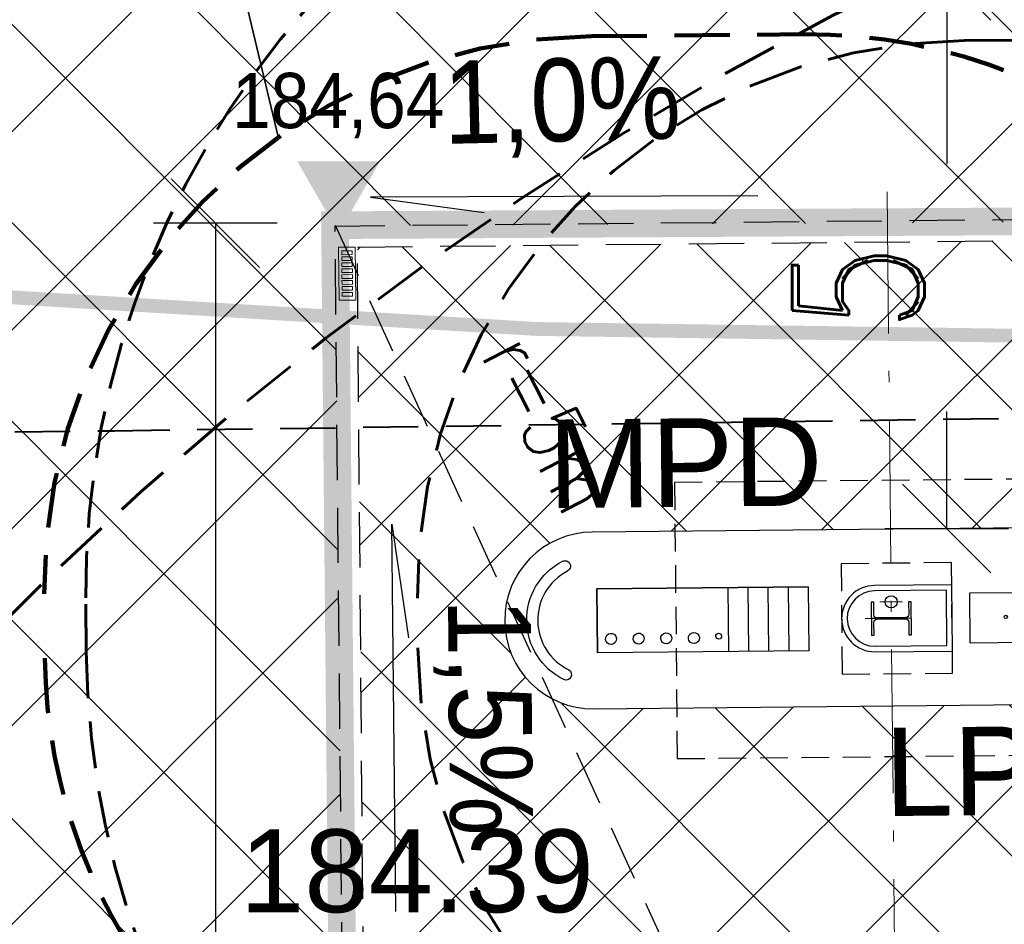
# Model space of a CAD drawing. Extents: x 8014 to 6635291, y -5609 to 5765892.
# Tile 54 of 158: x 6601148 to 6601157, y 5731805 to 5731813. Entities that reach past the tile are written whole.
import ezdxf
from ezdxf.enums import TextEntityAlignment as Align

# ---------------------------------------------------------------- set-up
doc = ezdxf.new("R2010")
doc.units = 0
doc.header["$PDSIZE"] = 0.75
for name, pattern in [('( Dashed )', [0.75, 0.5, -0.25]), ('DASHDOT', [19.999999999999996, 13, -3.4, 0.2, -3.4]), ('DASHED', [0.75, 0.5, -0.25]), ('DASHED2', [0.375, 0.25, -0.125]), ('HIDDEN', [0.375, 0.25, -0.125]), ('HIDDEN2', [0.1875, 0.125, -0.0625])]:
    doc.linetypes.add(name, pattern=pattern)
doc.layers.get('0').update_dxf_attribs({"linetype": 'CONTINUOUS'})
doc.layers.get('Defpoints').update_dxf_attribs({"linetype": 'CONTINUOUS'})
for name, color, linetype, lineweight in [('!m_spadki', 7, 'CONTINUOUS', 30), ('!m_wpusty', 2, 'CONTINUOUS', 20), ('_a_obiekty', 6, 'CONTINUOUS', 30), ('AX1', 250, 'DASHDOT', 15), ('BK_Osie', 7, 'DASHDOT', 5), ('GSPWPS_O', 7, 'CONTINUOUS', 13), ('T_odn', 7, 'CONTINUOUS', 35), ('T_str.5m', 150, 'HIDDEN', 100), ('T_str.ochr.8m', 40, 'HIDDEN', 60)]:
    doc.layers.add(name, color=color, linetype=linetype, lineweight=lineweight)
for name, color, linetype in [('300_WIATA_DYST', 7, 'CONTINUOUS'), ('A-SZRAF- DROGI', 130, 'CONTINUOUS'), ('a_drogi', 4, 'CONTINUOUS'), ('a_dystrybutory', 7, 'CONTINUOUS'), ('a_zieleń', 80, 'CONTINUOUS'), ('droga p.poz', 22, 'CONTINUOUS'), ('Kraw', 7, 'CONTINUOUS'), ('Opisy', 1, 'CONTINUOUS'), ('STREFY', 7, 'CONTINUOUS'), ('T_opisy', 7, 'CONTINUOUS'), ('TB_CIENKA', 7, 'CONTINUOUS'), ('Wiaty', 2, 'CONTINUOUS'), ('Wymiarowanie', 7, 'CONTINUOUS')]:
    doc.layers.add(name, color=color, linetype=linetype)
doc.layers.add('AP_HATCH_DROGI', color=7, linetype='CONTINUOUS', lineweight=15, true_color=0x949494)
doc.styles.add('Arial', font='arial.ttf')
doc.styles.add('Romand', font='romand.shx', dxfattribs={"width": 0.8})
doc.styles.add('ROMANS', font='romans.shx', dxfattribs={"width": 0.7})
doc.dimstyles.new('DIM500', dxfattribs={"dimscale": 40, "dimtxt": 0.03, "dimasz": 0.01, "dimexe": 0, "dimexo": 0, "dimgap": 0.02, "dimtad": 1, "dimzin": 9, "dimdsep": 46, "dimtxsty": 'ROMANS', "dimblk": 'TICK1', "dimcen": 0, "dimse1": 1, "dimse2": 1, "dimclrd": 256, "dimclre": 7, "dimclrt": 6, "dimazin": 0, "dimtfac": 1, "dimtdec": 4, "dimtix": 1, "dimtmove": 2, "dimatfit": 3, "dimldrblk": 'TICK1', "dimfxl": 1, "dimtolj": 1, "dimtzin": 9, "dimarcsym": 0})

# ---------------------------------------------------------------- blocks, each defined once
blk = doc.blocks.new('D1')
at = {"layer": 'a_dystrybutory', "lineweight": 30, "extrusion": (-1.315295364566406e-07, -1.259958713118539e-07, 0.9999999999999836)}
for p, q in [((123824.6388595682, -44489.96080711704, 8.247610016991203e-08), (123822.9329634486, -44490.82653654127, -2.50977958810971e-07)), ((123824.9013389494, -44490.47801554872, 5.183376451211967e-08), (123824.6388595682, -44489.96080711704, 8.247610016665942e-08)), ((123824.9013389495, -44490.47801554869, 5.183376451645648e-08), (123823.1954428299, -44491.34374497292, -2.816202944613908e-07)), ((123823.19544283, -44491.34374497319, -2.816202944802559e-07), (123822.9329634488, -44490.82653654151, -2.509779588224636e-07))]:
    blk.add_line(p, q, dxfattribs=at)
at = {"layer": 'a_dystrybutory', "extrusion": (-1.315295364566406e-07, -1.259958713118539e-07, 0.9999999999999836)}
for p, q in [((123824.7390425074, -44490.56037976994, 2.010943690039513e-08), (123824.4765631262, -44490.04317133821, 5.07517725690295e-08)), ((123824.5767460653, -44490.64274399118, -1.161489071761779e-08), (123824.3142666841, -44490.12553555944, 1.902744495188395e-08)), ((123824.4144496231, -44490.7251082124, -4.333921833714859e-08), (123824.151970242, -44490.20789978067, -1.269688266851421e-08)), ((123824.252153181, -44490.80747243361, -7.506354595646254e-08), (123823.9896737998, -44490.29026400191, -4.442121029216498e-08))]:
    blk.add_line(p, q, dxfattribs=at)
at = {"layer": 'a_dystrybutory', "extrusion": (1.318642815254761e-07, 1.255513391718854e-07, -0.9999999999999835)}
blk.add_ellipse((123823.7689118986, -44490.54247459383, -8.420840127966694e-05), major_axis=(0.03535533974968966, 0.03535533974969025, 9.101016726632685e-09), ratio=0.9999999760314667, start_param=3.703859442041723, end_param=9.987044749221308, dxfattribs=at)
at = {"layer": 'a_dystrybutory', "extrusion": (1.318642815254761e-07, 1.255513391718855e-07, -0.9999999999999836)}
blk.add_ellipse((123823.9763413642, -44490.45402677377, -8.416993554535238e-05), major_axis=(0.01879942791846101, 0.01879942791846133, 4.83926640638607e-09), ratio=0.999999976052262, start_param=3.703859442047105, end_param=9.98704474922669, dxfattribs=at)
at = {"layer": 'a_dystrybutory', "extrusion": (1.318642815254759e-07, 1.255513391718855e-07, -0.9999999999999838)}
blk.add_ellipse((123823.5459772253, -44490.65561226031, -8.425197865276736e-05), major_axis=(0.03535533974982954, 0.03535533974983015, 9.10101672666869e-09), ratio=0.9999999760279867, start_param=3.703859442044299, end_param=9.987044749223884, dxfattribs=at)
at = {"layer": 'a_dystrybutory', "extrusion": (1.31864281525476e-07, 1.255513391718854e-07, -0.9999999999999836)}
blk.add_ellipse((123823.3230425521, -44490.76874992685, -8.42955560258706e-05), major_axis=(0.03535533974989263, 0.03535533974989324, 9.101016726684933e-09), ratio=0.9999999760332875, start_param=3.703859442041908, end_param=9.987044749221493, dxfattribs=at)
at = {"layer": 'a_dystrybutory', "extrusion": (1.31864281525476e-07, 1.255513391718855e-07, -0.9999999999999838)}
blk.add_ellipse((123823.1001078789, -44490.88188759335, -8.433913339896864e-05), major_axis=(0.03535533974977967, 0.03535533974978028, 9.101016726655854e-09), ratio=0.9999999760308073, start_param=3.703859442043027, end_param=9.987044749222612, dxfattribs=at)
blk = doc.blocks.new('DLPG')
at = {"layer": 'a_dystrybutory', "extrusion": (6.705562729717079e-05, -2.328632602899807e-05, 0.9999999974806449)}
for p, q in [((7677703.370198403, 5943870.798473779, 0.0008138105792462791), (7677702.562607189, 5943866.294668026, 0.0007630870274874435)), ((7677705.516940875, 5943865.773216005, 0.0005528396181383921), (7677706.323329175, 5943870.270252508, 0.0006034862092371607)), ((7677702.17931025, 5943864.140567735, 0.0007386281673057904), (7677702.562607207, 5943866.294668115, 0.0007630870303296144)), ((7677705.516940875, 5943865.773216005, 0.0005528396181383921), (7677705.132441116, 5943863.612346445, 0.0005283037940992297)), ((7677721.235010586, 5943862.998910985, -0.0005657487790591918), (7677720.856518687, 5943860.836981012, -0.0005907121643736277)), ((7677721.235010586, 5943862.998910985, -0.0005657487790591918), (7677722.016877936, 5943867.50027537, -0.0005133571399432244)), ((7677723.812039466, 5943860.322300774, -0.0008008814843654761), (7677724.189344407, 5943862.477458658, -0.0007759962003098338)), ((7677724.972398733, 5943866.985595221, -0.0007235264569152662), (7677724.189344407, 5943862.477458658, -0.0007759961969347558))]:
    blk.add_line(p, q, dxfattribs=at)
at = {"layer": 'a_dystrybutory', "lineweight": 30, "extrusion": (-1.808568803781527e-08, 1.614379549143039e-07, 0.9999999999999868)}
for p, q in [((7677680.842099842, 5943804.947363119, 0.0007472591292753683), (7677691.614740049, 5943866.004305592, 0.0007375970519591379)), ((7677735.930262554, 5943858.185453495, 0.0007396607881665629), (7677691.614739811, 5943866.004305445, 0.0007375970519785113)), ((7677725.157622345, 5943797.12851102, 0.0007493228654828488), (7677735.930262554, 5943858.185453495, 0.0007396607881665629)), ((7677725.157622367, 5943797.128511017, 0.000749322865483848), (7677680.842099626, 5943804.947362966, 0.0007472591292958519))]:
    blk.add_line(p, q, dxfattribs=at)
at = {"layer": 'a_dystrybutory', "extrusion": (-1.808568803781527e-08, 1.614379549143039e-07, 0.9999999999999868)}
blk.add_line((7677733.333087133, 5943843.465237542, 0.0007419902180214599), (7677689.017564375, 5943851.2840894, 0.0007399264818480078), dxfattribs=at)
for centre, radius in [((7677706.074406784, 5943844.362723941, 0.821446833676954), 2.20753830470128), ((7677708.119664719, 5943832.933510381, 0.8214468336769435), 1.490676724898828)]:
    blk.add_circle(centre, radius, dxfattribs=at)
at = {"layer": 'a_dystrybutory', "extrusion": (6.705562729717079e-05, -2.328632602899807e-05, 0.9999999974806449)}
for centre, end in [((7677704.828667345, 5943870.540116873, 376.4231162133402), 169.9901664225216), ((7677723.47657798, 5943867.248682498, 376.4231162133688), 169.990113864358), ((7677704.022512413, 5943866.044319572, 376.4231162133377), 169.9901664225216), ((7677722.694915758, 5943862.748562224, 376.4231162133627), 169.990113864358)]:
    blk.add_arc(centre, 1.499999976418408, 349.9901664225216, end, dxfattribs=at)
blk = doc.blocks.new('TICK1')
at = {"color": 0}
for p, q in [((0, -1.4), (0, 1.4)), ((0, 1.110223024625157e-16), (-0.9999999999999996, 1.110223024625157e-16))]:
    blk.add_line(p, q, dxfattribs=at)
at = {"color": 2}
blk.add_line((-0.9999999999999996, -0.9999999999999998), (1, 1), dxfattribs=at)
blk = doc.blocks.new('*D131')
at = {"layer": 'Defpoints', "color": 0}
for p in [(6601156.535781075, 5731813.723257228), (6601156.427571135, 5731808.723486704), (6601156.584042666, 5731808.723486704)]:
    blk.add_point(p, dxfattribs=at)
at = {"layer": 'Wymiarowanie', "lineweight": -2}
for p, q in [((6601156.427571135, 5731813.323257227), (6601156.427571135, 5731812.021771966)), ((6601156.427571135, 5731809.123486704), (6601156.427571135, 5731809.781771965))]:
    blk.add_line(p, q, dxfattribs=at)
at = {"layer": 'Wymiarowanie', "lineweight": -2, "xscale": 0.4, "yscale": 0.4, "zscale": 0.4}
for p, rotation in [((6601156.427571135, 5731813.723257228), 90), ((6601156.427571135, 5731808.723486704), 270)]:
    blk.add_blockref('TICK1', p, dxfattribs=dict(at, rotation=rotation))
at = {"layer": 'Wymiarowanie', "color": 6, "insert": (6601155.627571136, 5731810.901771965), "char_height": 1.2, "attachment_point": 5, "rotation": 90, "style": 'Romand'}
blk.add_mtext('\\A1;5', dxfattribs=at)
blk = doc.blocks.new('*D241')
at = {"layer": 'Defpoints', "color": 0}
for p in [(6601153.569733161, 5731811.486856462), (6601149.809519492, 5731789.082679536), (6601152.448257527, 5731789.082679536)]:
    blk.add_point(p, dxfattribs=at)
at = {"layer": 'Wymiarowanie', "lineweight": -2}
blk.add_line((6601149.809519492, 5731811.086856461), (6601149.809519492, 5731789.482679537), dxfattribs=at)
at = {"layer": 'Wymiarowanie', "lineweight": -2, "xscale": 0.4, "yscale": 0.4, "zscale": 0.4}
for p, rotation in [((6601149.809519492, 5731811.486856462), 90), ((6601149.809519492, 5731789.082679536), 270)]:
    blk.add_blockref('TICK1', p, dxfattribs=dict(at, rotation=rotation))
at = {"layer": 'Wymiarowanie', "color": 6, "insert": (6601148.409519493, 5731800.284767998), "char_height": 1.2, "attachment_point": 5, "rotation": 90, "style": 'ROMANS'}
blk.add_mtext('\\A1;22.4', dxfattribs=at)
blk = doc.blocks.new('wpust_wąski')
at = {"layer": '!m_wpusty', "linetype": 'Continuous'}
for points in [[(0.2399969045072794, -0.07499711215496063), (0.2399969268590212, 0.07499903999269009), (-0.2400030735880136, 0.07499903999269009), (-0.2400030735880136, -0.07500096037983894)], [(-0.06477116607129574, 0.0474260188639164), (-0.06477040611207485, -0.04734398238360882), (-0.09855245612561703, -0.04734425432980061), (-0.09855321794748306, 0.04742574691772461)], [(-0.06476795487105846, 0.04742986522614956), (-0.06476719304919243, -0.04734013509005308), (-0.09854924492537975, -0.04734040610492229), (-0.09855000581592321, 0.04742959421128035)], [(-0.06476795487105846, 0.04742986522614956), (-0.06476719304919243, -0.04734013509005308), (-0.09854924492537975, -0.04734040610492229), (-0.09855000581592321, 0.04742959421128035)], [(-0.01104875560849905, 0.04742645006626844), (-0.01104799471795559, -0.04734355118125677), (-0.04483004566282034, -0.04734382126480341), (-0.04483080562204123, 0.04742617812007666)], [(-0.0110455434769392, 0.04743029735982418), (-0.01104478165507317, -0.04733970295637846), (-0.04482683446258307, -0.04733997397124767), (-0.04482759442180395, 0.04743002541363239)], [(-0.0110455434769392, 0.04743029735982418), (-0.01104478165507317, -0.04733970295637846), (-0.04482683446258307, -0.04733997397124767), (-0.04482759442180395, 0.04743002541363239)], [(0.1501184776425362, 0.04742774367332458), (0.1501192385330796, -0.04734225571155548), (0.1163371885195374, -0.04734252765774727), (0.1163364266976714, 0.04742747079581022)], [(0.150121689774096, 0.04743159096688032), (0.1501224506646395, -0.04733840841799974), (0.1163404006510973, -0.04733867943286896), (0.1163396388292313, 0.04743131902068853)], [(0.150121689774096, 0.04743159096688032), (0.1501224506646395, -0.04733840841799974), (0.1163404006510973, -0.04733867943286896), (0.1163396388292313, 0.04743131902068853)], [(0.2038408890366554, 0.04742817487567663), (0.2038416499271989, -0.04734182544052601), (0.1700595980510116, -0.04734209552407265), (0.1700588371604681, 0.04742790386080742)], [(0.2038441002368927, 0.04743202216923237), (0.2038448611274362, -0.0473379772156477), (0.1700628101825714, -0.04733824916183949), (0.170062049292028, 0.04743175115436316)], [(0.2038441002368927, 0.04743202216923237), (0.2038448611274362, -0.0473379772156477), (0.1700628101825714, -0.04733824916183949), (0.170062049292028, 0.04743175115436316)]]:
    blk.add_lwpolyline(points, close=True, dxfattribs=at)
for points in [[(-0.2059980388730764, 0.04742488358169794), (-0.1722159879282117, 0.04742515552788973), (-0.1722152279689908, -0.04734484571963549), (-0.2059972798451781, -0.0473451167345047), (-0.205998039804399, 0.04742488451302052)], [(-0.2059948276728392, 0.04742873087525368), (-0.1722127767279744, 0.04742900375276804), (-0.172212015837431, -0.04734099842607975), (-0.2059940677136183, -0.04734127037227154), (-0.2059948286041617, 0.04742873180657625)], [(-0.2059948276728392, 0.04742873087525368), (-0.1722127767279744, 0.04742900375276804), (-0.172212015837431, -0.04734099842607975), (-0.2059940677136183, -0.04734127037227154), (-0.2059948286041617, 0.04742873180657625)], [(-0.1184935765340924, 0.04742558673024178), (-0.118492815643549, -0.04734441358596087), (-0.1522748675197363, -0.04734468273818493), (-0.1522756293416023, 0.04742531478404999), (-0.1184935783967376, 0.04742558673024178)], [(-0.1184903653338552, 0.04742943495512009), (-0.1184896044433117, -0.04734056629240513), (-0.1522716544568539, -0.04734083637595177), (-0.1522724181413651, 0.0474291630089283), (-0.1184903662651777, 0.04742943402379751)], [(-0.1184903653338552, 0.04742943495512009), (-0.1184896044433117, -0.04734056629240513), (-0.1522716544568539, -0.04734083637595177), (-0.1522724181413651, 0.0474291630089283), (-0.1184903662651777, 0.04742943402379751)], [(0.008891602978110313, 0.0474266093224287), (0.04267365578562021, 0.04742688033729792), (0.04267441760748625, -0.04734311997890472), (0.008892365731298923, -0.04734339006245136), (0.008891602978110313, 0.0474266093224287)], [(0.008894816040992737, 0.04743045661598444), (0.04267686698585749, 0.04743072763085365), (0.04267762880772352, -0.04733927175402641), (0.008895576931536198, -0.04733954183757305), (0.008894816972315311, 0.04743045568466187)], [(0.008894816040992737, 0.04743045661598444), (0.04267686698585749, 0.04743072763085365), (0.04267762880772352, -0.04733927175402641), (0.008895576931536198, -0.04733954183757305), (0.008894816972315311, 0.04743045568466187)], [(0.06261401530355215, 0.04742704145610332), (0.0963960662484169, 0.04742731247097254), (0.09639682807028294, -0.04734268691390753), (0.06261477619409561, -0.04734295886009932), (0.06261401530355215, 0.04742704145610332)], [(0.062617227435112, 0.04743088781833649), (0.09639927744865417, 0.04743115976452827), (0.09640003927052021, -0.04733883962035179), (0.06261798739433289, -0.04733911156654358), (0.062617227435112, 0.04743088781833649)], [(0.062617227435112, 0.04743088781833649), (0.09639927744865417, 0.04743115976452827), (0.09640003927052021, -0.04733883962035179), (0.06261798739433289, -0.04733911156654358), (0.062617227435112, 0.04743088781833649)]]:
    blk.add_lwpolyline(points, dxfattribs=at)

msp = doc.modelspace()

# ---------------------------------------------------------------- hatches: boundary and pattern name
at = {"layer": 'A-SZRAF- DROGI', "linetype": 'ByBlock', "lineweight": 0}
h = msp.add_hatch(dxfattribs=at)
h.set_pattern_fill('ANSI37', color=253, scale=3, style=0)
h.set_pattern_definition([(45, (3365827.470421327, 2822255.75228963), (-0.2651650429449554, 0.2651650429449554), []), (135, (3365827.470421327, 2822255.75228963), (-0.2651650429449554, -0.2651650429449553), [])])
h.paths.add_polyline_path([(6601164.801, 5731825.446), (6601168.790559, 5731826.947746), (6601168.820585, 5731824.474329), (6601166.454, 5731823.503)])
edge = h.paths.add_edge_path()
edge.add_line((6601172.476, 5731825.895), (6601172.4105, 5731828.025676))
edge.add_line((6601172.4105, 5731828.025676), (6601173.992, 5731828.189))
edge.add_arc((6601186.03492027, 5732243.680015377), 415.665509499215, 268.3397586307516, 269.9116548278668)
edge.add_line((6601185.394, 5731828.015), (6601205.043, 5731828.193))
edge.add_line((6601205.043, 5731828.193), (6601225.2324, 5731828.343))
edge.add_line((6601225.2324, 5731828.343), (6601245.168, 5731828.586))
edge.add_line((6601245.168, 5731828.586), (6601245.54301782, 5731828.590239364))
edge.add_line((6601245.54301782, 5731828.590239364), (6601246.883624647, 5731826.593755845))
edge.add_line((6601246.883624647, 5731826.593755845), (6601221.789705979, 5731826.309230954))
edge.add_line((6601221.789705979, 5731826.309230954), (6601205.136, 5731826.031))
edge.add_line((6601205.136, 5731826.031), (6601185.273, 5731825.848))
edge.add_line((6601185.273, 5731825.848), (6601173.834, 5731826.053))
edge.add_line((6601173.834, 5731826.053), (6601172.476, 5731825.895))
edge = h.paths.add_edge_path()
edge.add_line((6601111.994, 5731733.86), (6601109.203, 5731750.836))
edge.add_line((6601109.203, 5731750.836), (6601106.88, 5731760.994))
edge.add_line((6601106.88, 5731760.994), (6601102.557, 5731779.174))
edge.add_line((6601102.557, 5731779.174), (6601096.809, 5731802.335))
edge.add_line((6601096.809, 5731802.335), (6601093.3935, 5731815.0755))
edge.add_arc((6601112.890643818, 5731821.406846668), 20.49937969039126, 186.6456011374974, 197.9902726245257, ccw=False)
edge.add_arc((6601104.100382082, 5731821.197027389), 11.77172068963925, 157.093056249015, 190.5856574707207, ccw=False)
edge.add_line((6601093.257, 5731825.779000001), (6601095.519, 5731824.743))
edge.add_line((6601095.519, 5731824.743), (6601101.325, 5731802.801))
edge.add_line((6601101.325, 5731802.801), (6601106.886, 5731780.522))
edge.add_line((6601106.886, 5731780.522), (6601111.376, 5731762.136))
edge.add_line((6601111.376, 5731762.136), (6601116.585, 5731733.745))
edge.add_line((6601116.585, 5731733.745), (6601117.929, 5731724.497))
edge.add_line((6601117.929, 5731724.497), (6601120.174581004, 5731712.998631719))
edge.add_line((6601120.174581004, 5731712.998631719), (6601122.073782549, 5731714.127215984))
edge.add_line((6601122.073782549, 5731714.127215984), (6601119.954, 5731724.963))
edge.add_line((6601119.954, 5731724.963), (6601118.634, 5731734.045))
edge.add_line((6601118.634, 5731734.045), (6601113.329, 5731762.836))
edge.add_line((6601113.329, 5731762.836), (6601108.915, 5731781.012))
edge.add_line((6601108.915, 5731781.012), (6601103.286, 5731803.464))
edge.add_line((6601103.286, 5731803.464), (6601098.333, 5731822.44))
edge.add_line((6601098.333, 5731822.44), (6601100.26, 5731826.8))
edge.add_line((6601100.26, 5731826.8), (6601104.18, 5731826.61))
edge.add_line((6601104.18, 5731826.61), (6601124.59, 5731825.705))
edge.add_arc((6601125.610328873, 5731847.683485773), 22.00215689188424, 254.8648362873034, 267.34201003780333, ccw=False)
edge.add_line((6601119.865631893, 5731826.444527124), (6601114.201632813, 5731827.976553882))
edge.add_arc((6601110.333611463, 5731814.50400797), 14.01681427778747, 73.98101766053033, 84.72925958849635)
edge.add_line((6601111.621225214, 5731828.46155551), (6601104.31, 5731828.801))
edge.add_line((6601104.31, 5731828.801), (6601098.736000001, 5731829.044))
edge.add_arc((6601099.467862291, 5731836.320540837), 7.313252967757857, 237.4214308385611, 264.25660123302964, ccw=False)
edge.add_line((6601095.530000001, 5731830.158), (6601092.874, 5731826.011))
edge.add_arc((6601101.918260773, 5731821.943692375), 9.916735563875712, 155.7860047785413, 175.0173574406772)
edge.add_arc((6601112.859662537, 5731821.4016454), 20.86790340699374, 176.1439813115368, 198.0522861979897)
edge.add_line((6601093.019, 5731814.935), (6601096.416, 5731802.213))
edge.add_line((6601096.416, 5731802.213), (6601102.139, 5731779.125))
edge.add_line((6601102.139, 5731779.125), (6601106.492, 5731760.912))
edge.add_line((6601106.492, 5731760.912), (6601108.825, 5731750.719))
edge.add_line((6601108.825, 5731750.719), (6601111.607, 5731733.785))
edge.add_line((6601111.607, 5731733.785), (6601115.11, 5731713.014))
edge.add_line((6601115.11, 5731713.014), (6601115.782940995, 5731710.388937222))
edge.add_line((6601115.782940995, 5731710.388937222), (6601116.122591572, 5731710.590771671))
edge.add_line((6601116.122591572, 5731710.590771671), (6601115.488, 5731713.094))
edge.add_line((6601115.488, 5731713.094), (6601113.741, 5731723.477))
edge.add_line((6601113.741, 5731723.477), (6601111.994, 5731733.86))
at = {"layer": 'a_drogi', "transparency": 33554687}
h = msp.add_hatch(dxfattribs=at)
h.set_pattern_fill('ANSI37', color=256, scale=0.3, style=0)
h.set_pattern_definition([(45, (100, 0), (-0.6735192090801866, 0.6735192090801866), []), (135, (100, 0), (-0.6735192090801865, -0.6735192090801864), [])])
edge = h.paths.add_edge_path()
edge.add_line((6601156.487364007, 5731801.622355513), (6601153.287513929, 5731801.591380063))
edge.add_arc((6601153.295257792, 5731800.791417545), 0.7999999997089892, 90.55462195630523, 270.5546219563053)
edge.add_line((6601153.303001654, 5731799.991455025), (6601156.502851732, 5731800.022430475))
edge.add_arc((6601156.49510787, 5731800.822392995), 0.7999999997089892, 270.5546219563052, 90.55462195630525)
edge = h.paths.add_edge_path()
edge.add_arc((6601157.327132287, 5731807.931587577), 0.8000000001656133, 270.5546218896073, 90.55462195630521)
edge.add_line((6601157.319388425, 5731808.731550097), (6601153.219584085, 5731808.691010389))
edge.add_arc((6601153.227327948, 5731807.89104787), 0.7999999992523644, 90.55462202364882, 270.5546218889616)
edge.add_line((6601153.23507181, 5731807.091085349), (6601157.334876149, 5731807.131625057))
edge = h.paths.add_edge_path()
edge.add_line((6601159.446082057, 5731790.794692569), (6601153.363321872, 5731794.254487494))
edge.add_arc((6601153.044311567, 5731793.51549608), 0.80490737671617, 66.65094559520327, 233.9990526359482)
edge.add_line((6601152.571188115, 5731792.864320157), (6601158.681068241, 5731789.415201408))
edge.add_arc((6601159.07858461, 5731790.096623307), 0.7888948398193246, 239.742291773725, 62.23550981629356)
h.paths.add_polyline_path([(6601160.91675098, 5731788.964647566), (6601160.693268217, 5731811.363524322), (6601151.093717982, 5731811.270597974), (6601151.280260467, 5731788.871363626), (6601160.91675098, 5731788.964647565)], is_closed=False)
at = {"layer": 'a_zieleń', "transparency": 33554687}
h = msp.add_hatch(dxfattribs=at)
h.set_pattern_fill('ANSI31', color=256, scale=2, angle=0.5415578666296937)
h.set_pattern_definition([(45.5415578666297, (6600987.53512271, 5732094.771343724), (-0.1784396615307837, 0.1750979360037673), [])])
edge = h.paths.add_edge_path()
edge.add_line((6601184.522925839, 5731785.715408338), (6601184.766921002, 5731785.473322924))
edge.add_line((6601184.766921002, 5731785.473322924), (6601208.79, 5731802.27))
edge.add_line((6601208.79, 5731802.27), (6601211.05, 5731814.48))
edge.add_line((6601211.05, 5731814.48), (6601142.150843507, 5731813.822858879))
edge.add_arc((6601143.69840858, 5731819.101553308), 5.500870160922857, 253.6603434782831, 270.5475106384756)
edge.add_line((6601143.750973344, 5731813.6009343), (6601191.033618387, 5731814.053326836))
edge.add_arc((6601191.121506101, 5731812.113382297), 1.941934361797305, 359.83740764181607, 92.59396805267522, ccw=False)
edge.add_line((6601193.063432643, 5731812.107871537), (6601193.07399525, 5731811.003901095))
edge.add_line((6601193.07399525, 5731811.003901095), (6601197.383252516, 5731811.044963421))
edge.add_line((6601197.383252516, 5731811.044963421), (6601197.425292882, 5731806.620725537))
edge.add_line((6601197.425292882, 5731806.620725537), (6601199.73158594, 5731806.642472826))
edge.add_line((6601199.73158594, 5731806.642472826), (6601199.802988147, 5731799.171269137))
edge.add_line((6601199.802988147, 5731799.171269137), (6601197.516155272, 5731797.164784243))
edge.add_line((6601197.516155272, 5731797.164784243), (6601194.215775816, 5731797.133052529))
edge.add_line((6601194.215775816, 5731797.133052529), (6601194.250820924, 5731793.47024802))
edge.add_arc((6601191.537576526, 5731793.658273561), 2.719751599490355, 281.08944697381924, 356.0357887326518, ccw=False)
edge.add_line((6601192.060696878, 5731790.989304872), (6601185.152182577, 5731786.155675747))
edge.add_arc((71774552.68679601, -87417922.68084788), 113685689.9179969, 124.9790439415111, 124.9790443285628)
h.paths.add_polyline_path([(6601204.905956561, 5731809.178180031), (6601202.576515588, 5731808.578882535), (6601203.741236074, 5731808.878531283)], flags=16)
h = msp.add_hatch(dxfattribs=at)
h.set_pattern_fill('ANSI31', color=256, scale=2, angle=0.5415578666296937)
h.set_pattern_definition([(45.54817982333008, (6607983.673137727, 5729436.441197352), (-0.1784598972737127, 0.175077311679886), [])])
edge = h.paths.add_edge_path()
edge.add_line((6601132.28887818, 5731807.911557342), (6601127.080955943, 5731807.902463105))
edge.add_line((6601127.080955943, 5731807.902463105), (6601127.042433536, 5731806.545763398))
edge.add_line((6601127.042433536, 5731806.545763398), (6601125.024000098, 5731806.574521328))
edge.add_line((6601125.024000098, 5731806.574521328), (6601123.865375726, 5731808.178802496))
edge.add_line((6601123.865375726, 5731808.178802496), (6601123.892619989, 5731810.090996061))
edge.add_line((6601123.892619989, 5731810.090996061), (6601127.092295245, 5731810.045408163))
edge.add_line((6601127.092295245, 5731810.045408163), (6601127.07886047, 5731809.102461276))
edge.add_line((6601127.07886047, 5731809.102461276), (6601132.973334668, 5731809.112754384))
edge.add_arc((6601141.258670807, 5731812.627467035), 8.999999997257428, 180.5464351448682, 202.9870849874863, ccw=False)
edge.add_line((6601132.259080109, 5731812.541634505), (6601132.247761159, 5731813.728432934))
edge.add_line((6601132.247761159, 5731813.728432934), (6601119.83, 5731813.61))
edge.add_line((6601119.83, 5731813.61), (6601154.4, 5731764.22))
edge.add_line((6601154.4, 5731764.22), (6601170.421137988, 5731775.462184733))
edge.add_line((6601170.421137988, 5731775.462184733), (6601167.795630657, 5731776.94312949))
edge.add_line((6601167.795630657, 5731776.94312949), (6601164.951398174, 5731771.897198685))
edge.add_line((6601164.951398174, 5731771.897198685), (6601163.57632974, 5731771.285145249))
edge.add_line((6601163.57632974, 5731771.285145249), (6601148.409338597, 5731779.830782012))
edge.add_line((6601148.409338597, 5731779.830782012), (6601150.867544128, 5731784.186563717))
edge.add_arc((6601153.830783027, 5731789.327859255), 5.934113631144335, 214.9282003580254, 240.0425568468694, ccw=False)
edge.add_line((6601148.96558026, 5731785.930285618), (6601146.46801821, 5731789.497160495))
edge.add_line((6601146.46801821, 5731789.497160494), (6601142.298628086, 5731786.729162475))
edge.add_line((6601142.298628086, 5731786.729162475), (6601135.134562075, 5731796.97315696))
edge.add_line((6601135.134562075, 5731796.97315696), (6601132.678694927, 5731795.250945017))
edge.add_line((6601132.678694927, 5731795.250945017), (6601128.604672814, 5731801.064981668))
edge.add_line((6601128.604672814, 5731801.064981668), (6601130.241763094, 5731802.2116806))
edge.add_line((6601130.241763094, 5731802.2116806), (6601128.230332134, 5731805.075452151))
edge.add_line((6601128.230332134, 5731805.075452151), (6601132.288878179, 5731807.911557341))
h.paths.add_polyline_path([(6601124.087608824, 5731807.273295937), (6601122.407785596, 5731810.036661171), (6601124.012220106, 5731807.36403475), (6601124.444687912, 5731807.376661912)])
at = {"layer": 'AP_HATCH_DROGI', "transparency": 33554687}
h = msp.add_hatch(dxfattribs=at)
h.set_pattern_fill('ANSI37', color=8, scale=0.4, style=0)
h.set_pattern_definition([(45, (-235.1363771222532, -0.007408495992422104), (-0.8980256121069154, 0.8980256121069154), []), (135, (-235.1363771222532, -0.007408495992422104), (-0.8980256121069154, -0.8980256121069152), [])])
h.paths.add_polyline_path([(6601193.249542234, 5731793.599106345), (6601193.023173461, 5731793.157140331), (6601192.537164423, 5731792.545996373), (6601191.365211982, 5731791.715704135), (6601183.212684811, 5731786.011685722), (6601182.497746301, 5731785.59703122), (6601181.617589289, 5731785.472365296), (6601180.787473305, 5731785.553877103), (6601179.223053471, 5731786.31994221), (6601177.752199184, 5731787.151714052), (6601177.339079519, 5731787.292707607), (6601176.353805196, 5731787.380852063), (6601169.258341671, 5731787.337031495), (6601168.753547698, 5731787.164823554), (6601168.391850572, 5731786.815376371), (6601168.269527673, 5731786.161551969), (6601168.290580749, 5731783.987948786), (6601168.488974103, 5731783.423273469), (6601168.945697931, 5731783.165323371), (6601175.69063093, 5731779.256652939), (6601170.30296666, 5731775.521471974), (6601167.794910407, 5731776.936167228), (6601167.128955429, 5731777.163692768), (6601166.526245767, 5731776.961653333), (6601165.767206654, 5731775.783688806), (6601163.33174438, 5731771.472463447), (6601149.285564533, 5731779.333072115), (6601151.242391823, 5731782.823348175, 0.4126509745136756), (6601150.866490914, 5731784.182768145, -0.1085287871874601), (6601148.96558026, 5731785.930285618), (6601146.409825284, 5731789.580268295, 0.3525795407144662), (6601145.069900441, 5731789.886280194), (6601141.732827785, 5731787.547236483), (6601129.630619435, 5731804.831204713), (6601132.978262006, 5731807.182528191, 0.4134176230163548), (6601133.224768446, 5731808.57313886, -0.1152150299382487), (6601132.259080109, 5731812.541634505), (6601132.249191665, 5731813.578443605), (6601191.12157696, 5731814.047908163), (6601191.993802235, 5731813.804172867), (6601192.465289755, 5731813.507952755), (6601192.845826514, 5731812.99932286), (6601193.051446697, 5731812.404393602), (6601193.047141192, 5731810.787722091), (6601189.71617973, 5731810.759041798), (6601189.71617973, 5731810.476779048), (6601189.478657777, 5731810.589941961), (6601189.137921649, 5731810.649778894), (6601188.638827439, 5731810.516336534), (6601188.455564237, 5731810.361099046), (6601188.183916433, 5731809.949719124), (6601188.300918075, 5731797.719288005), (6601188.593649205, 5731797.284428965), (6601189.24852946, 5731797.040421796), (6601189.730764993, 5731797.164266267), (6601189.9472133, 5731797.324671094), (6601190.197602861, 5731797.731115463, -0.05991203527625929), (6601190.100695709, 5731797.525527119), (6601190.166834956, 5731797.525527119), (6601193.211719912, 5731797.5521764), (6601193.249542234, 5731793.599106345)], is_closed=False)
h.paths.add_polyline_path([(6601150.891862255, 5731811.46124344), (6601160.891791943, 5731811.516907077), (6601161.10822189, 5731789.159091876), (6601151.108690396, 5731789.062293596)], flags=16)
h.paths.add_polyline_path([(6601183.692642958, 5731809.969609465), (6601184.392950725, 5731809.683450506), (6601184.692597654, 5731808.979128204), (6601184.811738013, 5731796.463292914), (6601184.682850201, 5731795.960525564), (6601184.52561327, 5731795.751385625), (6601184.137843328, 5731795.50636878), (6601183.821335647, 5731795.45177002), (6601168.207583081, 5731795.409667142), (6601167.268951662, 5731795.745236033), (6601166.254055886, 5731796.470527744), (6601165.426889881, 5731797.629044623), (6601165.163207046, 5731798.3539978), (6601165.033918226, 5731799.292866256), (6601165.009865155, 5731801.818820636), (6601164.931315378, 5731807.967476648), (6601165.324893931, 5731808.648588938), (6601165.820058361, 5731809.170203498), (6601166.435272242, 5731809.557882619), (6601167.143473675, 5731809.853225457)], flags=16)

# ---------------------------------------------------------------- linework, layer by layer
at = {"layer": '!m_spadki', "linetype": 'Continuous'}
msp.add_lwpolyline([(6601150.924389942, 5731811.397490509, 0, 0.75, 0), (6601150.924389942, 5731812.047009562, 0, 0, 0)], format="xyseb", dxfattribs=at)
msp.add_lwpolyline([(6601150.924389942, 5731811.397490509, 0, 0.75, 0), (6601150.924389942, 5731812.047009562, 0, 0, 0)], format="xyseb", dxfattribs=at)
msp.add_lwpolyline([(6601150.924389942, 5731811.397490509, 0, 0.75, 0), (6601150.924389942, 5731812.047009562, 0, 0, 0)], format="xyseb", dxfattribs=at)
for points in [[(6601154.718785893, 5731811.735235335), (6601151.212475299, 5731811.721486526), (6601152.242558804, 5731811.584790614)], [(6601154.718785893, 5731811.735235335), (6601151.212475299, 5731811.721486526), (6601152.242558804, 5731811.584790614)], [(6601154.718785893, 5731811.735235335), (6601151.212475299, 5731811.721486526), (6601152.242558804, 5731811.584790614)], [(6601151.440884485, 5731805.256138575), (6601151.407194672, 5731808.762314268), (6601151.557814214, 5731807.734174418)], [(6601151.440884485, 5731805.256138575), (6601151.407194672, 5731808.762314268), (6601151.557814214, 5731807.734174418)], [(6601151.440884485, 5731805.256138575), (6601151.407194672, 5731808.762314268), (6601151.557814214, 5731807.734174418)]]:
    msp.add_lwpolyline(points, dxfattribs=at)
at = {"linetype": 'DASHED'}
for p, q in [((6601151.093717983, 5731811.270597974), (6601160.693268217, 5731811.363524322)), ((6601151.280260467, 5731788.871363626), (6601151.093717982, 5731811.270597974))]:
    msp.add_line(p, q, dxfattribs=at)
at = {"color": 7, "lineweight": 25}
msp.add_line((6601156.065027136, 5731807.910555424), (6601155.69056839, 5731807.90698221), dxfattribs=at)
at = {"color": 7}
msp.add_line((6601156.106395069, 5731807.910950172), (6601155.746411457, 5731807.907515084), dxfattribs=at)
at = {"color": 7, "linetype": 'HIDDEN2', "lineweight": 25, "ltscale": 2}
for points in [[(6601153.964537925, 5731809.140499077), (6601153.9883994, 5731806.640612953), (6601157.9882173, 5731806.678780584), (6601157.964355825, 5731809.178666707)], [(6601155.471629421, 5731808.404846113), (6601155.48117133, 5731807.404891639), (6601156.481125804, 5731807.414433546), (6601156.471583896, 5731808.414388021)]]:
    msp.add_lwpolyline(points, close=True, dxfattribs=at)
at = {"flags": 128}
msp.add_lwpolyline([(6601152.99033042, 5731808.335001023, 0.612827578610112), (6601153.00879417, 5731807.44416814, -0.9177354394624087), (6601152.962177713, 5731807.35564318, -0.61282757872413), (6601152.946119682, 5731808.42475164, -1.089638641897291)], format="xyb", close=True, dxfattribs=at)
at = {"color": 7, "lineweight": 25}
msp.add_lwpolyline([(6601156.107826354, 5731807.760957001), (6601156.104963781, 5731808.060943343), (6601156.082464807, 5731808.06072865), (6601156.083578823, 5731807.943983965, -0.4142135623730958), (6601156.056837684, 5731807.916727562), (6601155.795849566, 5731807.914237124, -0.4142135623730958), (6601155.768593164, 5731807.940978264), (6601155.767479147, 5731808.057722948), (6601155.74498017, 5731808.057508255), (6601155.747842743, 5731807.757521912), (6601155.770341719, 5731807.757736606), (6601155.769227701, 5731807.874481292, -0.4142135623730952), (6601155.795968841, 5731807.901737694), (6601156.056956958, 5731807.904228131, -0.4142135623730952), (6601156.08421336, 5731807.877486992), (6601156.085327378, 5731807.760742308)], format="xyb", close=True, dxfattribs=at)
msp.add_circle((6601155.924971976, 5731808.059225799), 0.05500000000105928, dxfattribs=at)
at = {"layer": '300_WIATA_DYST', "elevation": -2.922147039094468e-07}
msp.add_lwpolyline([(6601153.266408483, 5731807.598375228), (6601153.260905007, 5731808.178498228), (6601155.173773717, 5731808.196645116), (6601155.179277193, 5731807.616522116)], close=True, dxfattribs=at)
at = {"layer": '_a_obiekty', "linetype": 'Continuous'}
for p, q in [((6601156.473485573, 5731808.21439706), (6601155.773517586, 5731808.207702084)), ((6601156.479224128, 5731807.614424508), (6601156.473485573, 5731808.21439706)), ((6601156.423966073, 5731808.163921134), (6601155.773995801, 5731808.15770437)), ((6601156.428748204, 5731807.66394401), (6601156.423966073, 5731808.163921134)), ((6601155.778777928, 5731807.657727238), (6601156.428748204, 5731807.66394401)), ((6601155.779256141, 5731807.607729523), (6601156.479224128, 5731807.614424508))]:
    msp.add_line(p, q, dxfattribs=at)
for radius, start, end in [(0.2999999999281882, 90.54800030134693, 270.5479997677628), (0.2499999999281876, 90.54800040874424, 270.5479997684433)]:
    msp.add_arc((6601155.776386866, 5731807.907715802), radius, start, end, dxfattribs=at)
at = {"layer": 'AX1', "color": 7}
msp.add_line((6601155.821776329, 5731808.05824107), (6601156.028167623, 5731808.060210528), dxfattribs=at)
at = {"layer": 'BK_Osie', "ltscale": 0.1}
msp.add_line((6601156.120557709, 5731787.610161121), (6601155.889473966, 5731811.770233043), dxfattribs=at)
at = {"layer": 'droga p.poz', "linetype": 'DASHED2', "ltscale": 5}
msp.add_lwpolyline([(6601134.432121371, 5731816.251352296, 0.125, 0.125, 0), (6601138.493924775, 5731811.38631306, 0.125, 0.125, 0), (6601152.720186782, 5731810.529102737, 0.125, 0.125, 0), (6601159.470171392, 5731810.434289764, 0.125, 0.125, 0), (6601162.14593085, 5731807.195793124, 0.125, 0.125, 0), (6601162.475580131, 5731786.163112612, 0.125, 0.125, 0), (6601169.627939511, 5731779.574954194, 0.125, 0.125, 0), (6601174.661522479, 5731775.951881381, 0.2, 0.2, 0)], format="xyseb", dxfattribs=at)
at = {"layer": 'Kraw'}
for p, q in [((6601157.319388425, 5731808.731550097), (6601153.219584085, 5731808.691010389)), ((6601153.23507181, 5731807.091085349), (6601157.334876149, 5731807.131625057))]:
    msp.add_line(p, q, dxfattribs=at)
msp.add_arc((6601153.227327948, 5731807.891047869), 0.7999999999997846, 90.55462202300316, 270.5546218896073, dxfattribs=at)
at = {"layer": 'STREFY', "color": 1, "linetype": '( Dashed )', "lineweight": 40}
msp.add_lwpolyline([(6601127.746451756, 5731809.389988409), (6601148.895737, 5731809.60824687), (6601173.005388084, 5731809.941712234), (6601194.219636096, 5731810.527736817), (6601211.791938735, 5731810.784421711)], dxfattribs=at)
at = {"layer": 'T_odn', "ltscale": 0.5}
msp.add_lwpolyline([(6601138.624754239, 5731836.330867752), (6601149.489220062, 5731815.985967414), (6601150.376028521, 5731812.267531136)], dxfattribs=at)
at = {"layer": 'T_str.5m', "ltscale": 2}
msp.add_line((6601153.213428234, 5731813.178272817, -2.922147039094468e-07), (6601155.126342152, 5731813.196420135, -2.922147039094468e-07), dxfattribs=at)
for centre, radius, start, end in [((6601153.260859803, 5731808.178497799, -2.922147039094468e-07), 4.999999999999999, 90.54353390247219, 180.5435338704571), ((6601155.173773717, 5731808.196645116, -2.922147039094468e-07), 4.999999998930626, 0.543533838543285, 90.5435338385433), ((6601153.266364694, 5731807.59822569, -2.922147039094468e-07), 4.999999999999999, 180.5435337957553, 221.2451899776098)]:
    msp.add_arc(centre, radius, start, end, dxfattribs=at)
at = {"layer": 'T_str.ochr.8m', "color": 3, "ltscale": 2}
msp.add_line((6601156.589078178, 5731813.139518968, 1.031868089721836e-08), (6601157.209014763, 5731813.145400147, 1.031868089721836e-08), dxfattribs=at)
at = {"layer": 'T_str.ochr.8m', "ltscale": 1.7}
msp.add_line((6601148.641104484, 5731807.613825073, 1.031868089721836e-08), (6601148.636835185, 5731808.063853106, 1.031868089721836e-08), dxfattribs=at)
at = {"layer": 'T_str.ochr.8m', "color": 202, "ltscale": 2, "elevation": 1.422323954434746e-09}
msp.add_lwpolyline([(6601175.396192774, 5731816.72219358, -0.3015367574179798), (6601203.187177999, 5731798.325885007, -0.2178183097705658), (6601203.187178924, 5731773.094509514, -0.301537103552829), (6601175.396200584, 5731754.698210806), (6601169.235031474, 5731754.698423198, -0.301372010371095), (6601141.463049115, 5731773.094506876, -0.2177548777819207), (6601141.463048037, 5731798.325839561, -0.3016428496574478), (6601169.254027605, 5731816.722193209), (6601175.396192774, 5731816.72219358)], format="xyb", dxfattribs=at)
at = {"layer": 'T_str.ochr.8m', "color": 202, "ltscale": 2}
for centre, start, end in [((6601156.636474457, 5731808.139743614, 1.031868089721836e-08), 90.54353358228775, 180.5435340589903), ((6601156.640743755, 5731807.689715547, 1.031868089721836e-08), 180.5435335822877, 270.5435340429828)]:
    msp.add_arc(centre, 30, start, end, dxfattribs=at)
at = {"layer": 'T_str.ochr.8m', "ltscale": 1.7}
for centre, start, end in [((6601156.636447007, 5731808.142661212, 1.031868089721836e-08), 90.54353390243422, 180.5644306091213), ((6601156.640771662, 5731807.686797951, 1.031868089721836e-08), 180.5226369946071, 270.5435337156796)]:
    msp.add_arc(centre, 7.999999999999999, start, end, dxfattribs=at)
at = {"layer": 'T_str.ochr.8m', "color": 3, "ltscale": 2}
for centre, start, end in [((6601156.636533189, 5731808.139744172, 1.031868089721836e-08), 90.54380253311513, 180.5435340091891), ((6601156.640802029, 5731807.689764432, 1.031868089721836e-08), 180.5435335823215, 270.5432650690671)]:
    msp.add_arc(centre, 4.999999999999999, start, end, dxfattribs=at)
at = {"layer": 'TB_CIENKA', "lineweight": 25}
msp.add_line((6601156.065003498, 5731807.910513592), (6601155.690544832, 5731807.906932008), dxfattribs=at)
at = {"layer": 'TB_CIENKA'}
msp.add_line((6601156.10637142, 5731807.910909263), (6601155.746387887, 5731807.907466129), dxfattribs=at)
at = {"layer": 'Wiaty', "color": 10, "linetype": 'DASHED', "ltscale": 2, "const_width": 0.2500000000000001}
msp.add_lwpolyline([(6601150.891791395, 5731811.468651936), (6601160.891721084, 5731811.524315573), (6601161.108151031, 5731789.166500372), (6601151.108619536, 5731789.069702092), (6601150.89178433, 5731811.469390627)], dxfattribs=at)
at = {"layer": 'Wiaty', "linetype": 'DASHED', "flags": 128}
for points in [[(6601160.891405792, 5731811.556886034), (6601161.108233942, 5731789.157935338), (6601151.108691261, 5731789.062292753), (6601150.891862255, 5731811.46124344), (6601160.891405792, 5731811.556886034)], [(6601150.891791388, 5731811.468652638), (6601161.108151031, 5731789.166500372)]]:
    msp.add_lwpolyline(points, dxfattribs=at)

# ---------------------------------------------------------------- block references
at = {"layer": '!m_wpusty', "rotation": 270.5481798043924}
msp.add_blockref('wpust_wąski', (6601151.00154704, 5731811.029628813), dxfattribs=at)
at = {"layer": '300_WIATA_DYST', "extrusion": (6.440300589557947e-09, 1.263692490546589e-08, 1), "xscale": -1, "rotation": 207.4554501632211}
msp.add_blockref('D1', (6511789.447178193, 5635238.140542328, 0.1149457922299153), dxfattribs=at)
at = {"layer": '300_WIATA_DYST', "xscale": 0.01, "yscale": 0.01, "zscale": 0.01, "rotation": 280.5540555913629}
msp.add_blockref('DLPG', (6528661.450019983, 5796399.22249632, -7.482909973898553e-06), dxfattribs=at)

# ---------------------------------------------------------------- texts
at = {"layer": '!m_spadki', "linetype": 'Continuous', "style": 'Arial', "width": 0.9}
for s, height, rotation, p in [('1,0%%%', 0.7499999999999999, 1.287411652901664, (6601152.954396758, 5731812.228234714)), ('1,0%%%', 0.7499999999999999, 1.287411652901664, (6601152.954396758, 5731812.228234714)), ('1,0%%%', 0.7499999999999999, 1.287411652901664, (6601152.954396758, 5731812.228234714)), ('1,5%%%', 0.75, 270.5505213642, (6601151.924016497, 5731807.014030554)), ('1,5%%%', 0.75, 270.5505213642, (6601151.924016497, 5731807.014030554)), ('1,5%%%', 0.75, 270.5505213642, (6601151.924016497, 5731807.014030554))]:
    msp.add_text(s, height=height, rotation=rotation, dxfattribs=at).set_placement(p, align=Align.CENTER)
at = {"layer": '!m_spadki', "linetype": 'Continuous', "style": 'Arial', "width": 0.9000000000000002}
msp.add_text('184,64', height=0.5, dxfattribs=at).set_placement((6601150.92055711, 5731812.34699487), align=Align.CENTER)
msp.add_text('184,64', height=0.5, dxfattribs=at).set_placement((6601150.92055711, 5731812.34699487), align=Align.CENTER)
msp.add_text('184,64', height=0.5, dxfattribs=at).set_placement((6601150.92055711, 5731812.34699487), align=Align.CENTER)
at = {"layer": 'GSPWPS_O', "color": 8, "linetype": 'Continuous', "lineweight": 0, "style": 'Arial'}
msp.add_text('184.39', height=0.75, dxfattribs=at).set_placement((6601150.03, 5731805.25, 10.8))
at = {"layer": 'Opisy', "char_height": 0.8000000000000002, "width": 19.59128174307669, "attachment_point": 3, "rotation": 0.5546219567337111, "style": 'Arial'}
for s, insert in [('MPD', (6601155.299377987, 5731809.732374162)), ('LPG', (6601158.09542554, 5731806.941778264))]:
    msp.add_mtext(s, dxfattribs=dict(at, insert=insert))
at = {"layer": 'T_opisy', "style": 'ROMANS', "width": 0.7999999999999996}
msp.add_text('r=5m ', height=0.5499999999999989, rotation=297.2866857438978, dxfattribs=at).set_placement((6601152.203837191, 5731810.296434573, -9.000000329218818))

# ---------------------------------------------------------------- dimensions: what is measured, and where the dimension line sits
at = {"layer": 'Wymiarowanie'}
dim = msp.add_linear_dim(base=(6601156.427571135, 5731808.723486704), p1=(6601156.535781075, 5731813.723257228), p2=(6601156.584042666, 5731808.723486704), angle=90, dimstyle='DIM500', override={"dimtxt": 0.03, "dimtxsty": 'Romand'}, dxfattribs=at)
dim.commit()
dim.dimension.update_dxf_attribs({"geometry": '*D131', "text_midpoint": (6601155.627571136, 5731810.901771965), "dimtype": 160})
dim = msp.add_linear_dim(base=(6601149.809519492, 5731789.082679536), p1=(6601153.569733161, 5731811.486856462), p2=(6601152.448257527, 5731789.082679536), angle=90, dimstyle='DIM500', override={"dimtxt": 0.03}, dxfattribs=at)
dim.commit()
dim.dimension.update_dxf_attribs({"geometry": '*D241', "text_midpoint": (6601148.409519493, 5731800.284767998)})

doc.saveas('drawing.dxf')
